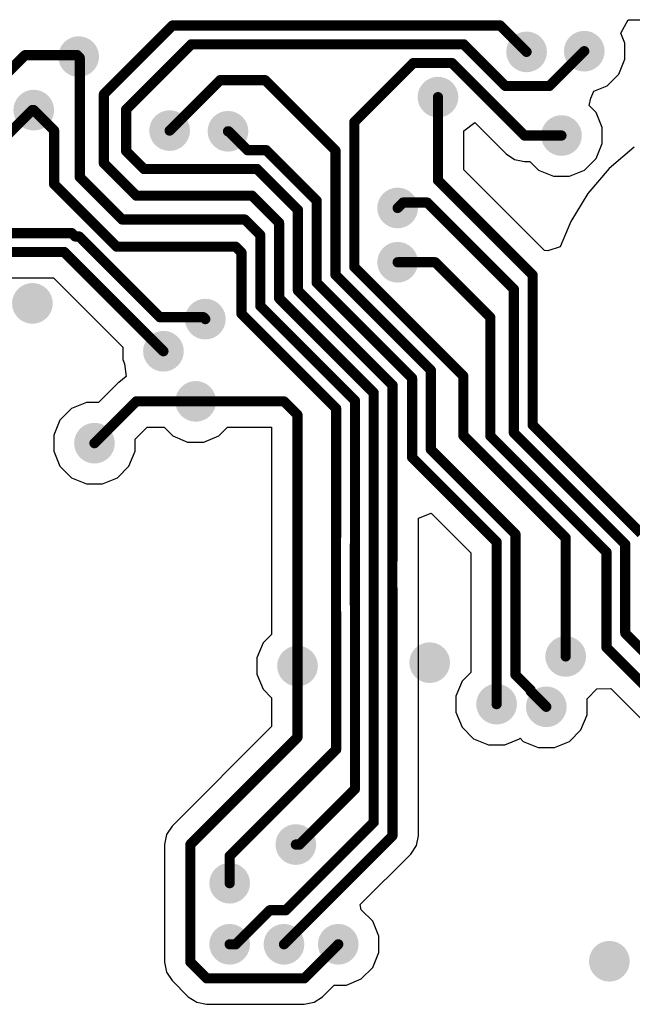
# Model space of a CAD drawing. Header units: inches. Extents: x 0.3 to 40.7, y 0.3 to 25.1.
# Tile 4 of 5: x 25.6 to 34.7, y 10.5 to 25.1. Entities that reach past the tile are written whole.
import ezdxf

# ---------------------------------------------------------------- set-up
doc = ezdxf.new("R2010")
doc.units = ezdxf.units.IN
doc.layers.add('BOTTOM', color=5, linetype='Continuous')
doc.layers.add('Via Holes', color=16, linetype='Continuous')

msp = doc.modelspace()

# ---------------------------------------------------------------- hatches: boundary and pattern name
at = {"layer": 'BOTTOM'}
h = msp.add_hatch(color=5, dxfattribs=at)
edge = h.paths.add_edge_path()
edge.add_arc((26.50003844, 24.5100094), 0.2999994, 0, 360)
h = msp.add_hatch(color=5, dxfattribs=at)
edge = h.paths.add_edge_path()
edge.add_arc((33.10002523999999, 24.58000926), 0.2999994, 0, 360)
h = msp.add_hatch(color=5, dxfattribs=at)
edge = h.paths.add_edge_path()
edge.add_arc((33.95002608, 24.59000924), 0.2999994, 0, 360)
h = msp.add_hatch(color=5, dxfattribs=at)
edge = h.paths.add_edge_path()
edge.add_arc((31.79453128, 23.91288334), 0.2999994, 0, 360)
h = msp.add_hatch(color=5, dxfattribs=at)
edge = h.paths.add_edge_path()
edge.add_arc((25.83810428, 23.72171786), 0.2999994, 0, 360)
h = msp.add_hatch(color=5, dxfattribs=at)
edge = h.paths.add_edge_path()
edge.add_arc((27.8400256, 23.42000904), 0.2999994, 0, 360)
h = msp.add_hatch(color=5, dxfattribs=at)
edge = h.paths.add_edge_path()
edge.add_arc((28.70003658, 23.41000906), 0.2999994, 0, 360)
h = msp.add_hatch(color=5, dxfattribs=at)
edge = h.paths.add_edge_path()
edge.add_arc((33.61475624, 23.34724058), 0.2999994, 0, 360)
h = msp.add_hatch(color=5, dxfattribs=at)
edge = h.paths.add_edge_path()
edge.add_arc((31.20002396, 22.28001132), 0.2999994, 0, 360)
h = msp.add_hatch(color=5, dxfattribs=at)
edge = h.paths.add_edge_path()
edge.add_arc((31.20002396, 21.48001038), 0.2999994, 0, 360)
h = msp.add_hatch(color=5, dxfattribs=at)
edge = h.paths.add_edge_path()
edge.add_arc((25.8184142, 20.87395114), 0.2999994, 0, 360)
h = msp.add_hatch(color=5, dxfattribs=at)
edge = h.paths.add_edge_path()
edge.add_arc((28.36657268, 20.64202882), 0.2999994, 0, 360)
h = msp.add_hatch(color=5, dxfattribs=at)
edge = h.paths.add_edge_path()
edge.add_arc((27.74911392, 20.16864394), 0.2999994, 0, 360)
h = msp.add_hatch(color=5, dxfattribs=at)
edge = h.paths.add_edge_path()
edge.add_arc((28.22502356, 19.43000178), 0.2999994, 0, 360)
h = msp.add_hatch(color=5, dxfattribs=at)
edge = h.paths.add_edge_path()
edge.add_arc((26.73273292, 18.81405178), 0.2999994, 0, 360)
h = msp.add_hatch(color=5, dxfattribs=at)
edge = h.paths.add_edge_path()
edge.add_arc((33.67635632, 15.67162982), 0.2999994, 0, 360)
h = msp.add_hatch(color=5, dxfattribs=at)
edge = h.paths.add_edge_path()
edge.add_arc((29.7250231, 15.53000196), 0.2999994, 0, 360)
h = msp.add_hatch(color=5, dxfattribs=at)
edge = h.paths.add_edge_path()
edge.add_arc((31.67238776, 15.5799917), 0.2999994, 0, 360)
h = msp.add_hatch(color=5, dxfattribs=at)
edge = h.paths.add_edge_path()
edge.add_arc((32.65809064, 14.96852988), 0.2999994, 0, 360)
h = msp.add_hatch(color=5, dxfattribs=at)
edge = h.paths.add_edge_path()
edge.add_arc((33.39085016, 14.92927418), 0.2999994, 0, 360)
h = msp.add_hatch(color=5, dxfattribs=at)
edge = h.paths.add_edge_path()
edge.add_arc((29.69999902, 12.8999996), 0.2999994, 0, 360)
h = msp.add_hatch(color=5, dxfattribs=at)
edge = h.paths.add_edge_path()
edge.add_arc((28.72502256, 12.33000328), 0.2999994, 0, 360)
h = msp.add_hatch(color=5, dxfattribs=at)
edge = h.paths.add_edge_path()
edge.add_arc((28.72502256, 11.43000254), 0.2999994, 0, 360)
h = msp.add_hatch(color=5, dxfattribs=at)
edge = h.paths.add_edge_path()
edge.add_arc((29.5250235, 11.43000254), 0.2999994, 0, 360)
h = msp.add_hatch(color=5, dxfattribs=at)
edge = h.paths.add_edge_path()
edge.add_arc((30.3250219, 11.43000254), 0.2999994, 0, 360)
h = msp.add_hatch(color=5, dxfattribs=at)
edge = h.paths.add_edge_path()
edge.add_arc((34.3199974, 11.18000304), 0.2999994, 0, 360)
at = {"layer": 'Via Holes'}
h = msp.add_hatch(color=7, dxfattribs=at)
edge = h.paths.add_edge_path()
edge.add_arc((33.10002523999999, 24.58000926), 0.1499997, 0, 360)
h = msp.add_hatch(color=7, dxfattribs=at)
edge = h.paths.add_edge_path()
edge.add_arc((33.95002608, 24.59000924), 0.1499997, 0, 360)
h = msp.add_hatch(color=7, dxfattribs=at)
edge = h.paths.add_edge_path()
edge.add_arc((26.50003844, 24.5100094), 0.1499997, 0, 360)
h = msp.add_hatch(color=7, dxfattribs=at)
edge = h.paths.add_edge_path()
edge.add_arc((31.79453128, 23.91288334), 0.1499997, 0, 360)
h = msp.add_hatch(color=7, dxfattribs=at)
edge = h.paths.add_edge_path()
edge.add_arc((25.83810428, 23.72171786), 0.1499997, 0, 360)
h = msp.add_hatch(color=7, dxfattribs=at)
edge = h.paths.add_edge_path()
edge.add_arc((27.8400256, 23.42000904), 0.1499997, 0, 360)
h = msp.add_hatch(color=7, dxfattribs=at)
edge = h.paths.add_edge_path()
edge.add_arc((28.70003658, 23.41000906), 0.1499997, 0, 360)
h = msp.add_hatch(color=7, dxfattribs=at)
edge = h.paths.add_edge_path()
edge.add_arc((33.61475624, 23.34724058), 0.1499997, 0, 360)
h = msp.add_hatch(color=7, dxfattribs=at)
edge = h.paths.add_edge_path()
edge.add_arc((31.20002396, 22.28001132), 0.1499997, 0, 360)
h = msp.add_hatch(color=7, dxfattribs=at)
edge = h.paths.add_edge_path()
edge.add_arc((31.20002396, 21.48001038), 0.1499997, 0, 360)
h = msp.add_hatch(color=7, dxfattribs=at)
edge = h.paths.add_edge_path()
edge.add_arc((25.8184142, 20.87395114), 0.1499997, 0, 360)
h = msp.add_hatch(color=7, dxfattribs=at)
edge = h.paths.add_edge_path()
edge.add_arc((28.36657268, 20.64202882), 0.1499997, 0, 360)
h = msp.add_hatch(color=7, dxfattribs=at)
edge = h.paths.add_edge_path()
edge.add_arc((27.74911392, 20.16864394), 0.1499997, 0, 360)
h = msp.add_hatch(color=7, dxfattribs=at)
edge = h.paths.add_edge_path()
edge.add_arc((28.22502356, 19.43000178), 0.1499997, 0, 360)
h = msp.add_hatch(color=7, dxfattribs=at)
edge = h.paths.add_edge_path()
edge.add_arc((26.73273292, 18.81405178), 0.1499997, 0, 360)
h = msp.add_hatch(color=7, dxfattribs=at)
edge = h.paths.add_edge_path()
edge.add_arc((33.67635632, 15.67162982), 0.1499997, 0, 360)
h = msp.add_hatch(color=7, dxfattribs=at)
edge = h.paths.add_edge_path()
edge.add_arc((29.7250231, 15.53000196), 0.1499997, 0, 360)
h = msp.add_hatch(color=7, dxfattribs=at)
edge = h.paths.add_edge_path()
edge.add_arc((31.67238776, 15.5799917), 0.1499997, 0, 360)
h = msp.add_hatch(color=7, dxfattribs=at)
edge = h.paths.add_edge_path()
edge.add_arc((32.65809064, 14.96852988), 0.1499997, 0, 360)
h = msp.add_hatch(color=7, dxfattribs=at)
edge = h.paths.add_edge_path()
edge.add_arc((33.39085016, 14.92927418), 0.1499997, 0, 360)
h = msp.add_hatch(color=7, dxfattribs=at)
edge = h.paths.add_edge_path()
edge.add_arc((29.69999902, 12.8999996), 0.1499997, 0, 360)
h = msp.add_hatch(color=7, dxfattribs=at)
edge = h.paths.add_edge_path()
edge.add_arc((28.72502256, 12.33000328), 0.1499997, 0, 360)
h = msp.add_hatch(color=7, dxfattribs=at)
edge = h.paths.add_edge_path()
edge.add_arc((28.72502256, 11.43000254), 0.1499997, 0, 360)
h = msp.add_hatch(color=7, dxfattribs=at)
edge = h.paths.add_edge_path()
edge.add_arc((29.5250235, 11.43000254), 0.1499997, 0, 360)
h = msp.add_hatch(color=7, dxfattribs=at)
edge = h.paths.add_edge_path()
edge.add_arc((30.3250219, 11.43000254), 0.1499997, 0, 360)
h = msp.add_hatch(color=7, dxfattribs=at)
edge = h.paths.add_edge_path()
edge.add_arc((34.3199974, 11.18000304), 0.1499997, 0, 360)

# ---------------------------------------------------------------- linework, layer by layer
at = {"layer": 'BOTTOM'}
for p, q in [((34.49004786, 24.85415654), (34.59571947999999, 25.05415868)), ((34.59571947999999, 25.05415868), (36.49999811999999, 25.05415868)), ((34.55002488, 24.70935622), (34.49004786, 24.85415654)), ((34.55002488, 24.47066226), (34.55002488, 24.70935622)), ((34.4586814, 24.25013692), (34.55002488, 24.47066226)), ((34.2898984, 24.08135392), (34.4586814, 24.25013692)), ((34.04733348, 23.8997871), (34.09153202, 23.99919)), ((34.09153202, 23.99919), (34.2898984, 24.08135392)), ((34.02051362, 23.79001084), (34.04733348, 23.8997871)), ((34.12341155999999, 23.6871129), (34.02051362, 23.79001084)), ((34.21475504, 23.46658756), (34.12341155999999, 23.6871129)), ((32.17687494, 23.41691532), (32.3393562, 23.5372783)), ((32.3393562, 23.5372783), (32.79975152, 23.07688298)), ((32.17687494, 22.84387354), (32.17687494, 23.41691532)), ((34.21475504, 23.2278936), (34.21475504, 23.46658756)), ((34.12341155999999, 23.00736826), (34.21475504, 23.2278936)), ((32.79975152, 23.07688298), (32.92379242, 22.99400024)), ((34.68700708, 23.17542736), (34.31896107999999, 22.86108458)), ((32.92379242, 22.99400024), (33.07010912, 22.96489692)), ((33.07010912, 22.96489692), (33.14857226, 22.96489692)), ((33.14857226, 22.96489692), (33.27488391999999, 22.83858526)), ((33.95462856, 22.83858526), (34.12341155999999, 23.00736826)), ((33.36599372, 21.65475476), (32.17687494, 22.84387354)), ((33.27488391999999, 22.83858526), (33.49540926, 22.74724178)), ((33.73410321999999, 22.74724178), (33.95462856, 22.83858526)), ((34.31896107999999, 22.86108458), (34.0046183, 22.49303858)), ((33.49540926, 22.74724178), (33.73410321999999, 22.74724178)), ((34.0046183, 22.49303858), (33.75172066, 22.080347)), ((33.75172066, 22.080347), (33.59693306, 21.70665966)), ((33.41498523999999, 21.64948172), (33.36599372, 21.65475476)), ((33.59693306, 21.70665966), (33.41498523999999, 21.64948172)), ((25.52162028, 21.24966794), (26.12737472, 21.24966794)), ((26.12737472, 21.24966794), (27.14911512, 20.22792754)), ((27.14911512, 20.22792754), (27.14911512, 20.04929696)), ((27.14911512, 20.04929696), (27.1769459, 19.9821038)), ((27.1769459, 19.9821038), (27.20062632, 19.79683112)), ((27.20062632, 19.79683112), (27.09032682, 19.70837816)), ((27.07832532, 19.70035938), (26.79201652, 19.41405058)), ((27.09032682, 19.70837816), (27.07832532, 19.70035938)), ((26.3928606, 19.3227071), (26.2240776, 19.1539241)), ((26.61338594, 19.41405058), (26.3928606, 19.3227071)), ((26.79201652, 19.41405058), (26.61338594, 19.41405058)), ((26.2240776, 19.1539241), (26.13273412, 18.93339876)), ((27.33273172, 18.87333538), (27.50705446, 19.04765812)), ((27.50705446, 19.04765812), (27.75883958, 19.04765812)), ((27.75883958, 19.04765812), (27.88515124, 18.92134646)), ((28.56489588, 18.92134646), (28.69120754, 19.04765812)), ((28.69120754, 19.04765812), (29.34267944, 19.04765812)), ((29.34267944, 19.04765812), (29.34267944, 15.99618594)), ((26.13273412, 18.93339876), (26.13273412, 18.6947048)), ((27.33273172, 18.6947048), (27.33273172, 18.87333538)), ((27.88515124, 18.92134646), (28.10567658, 18.83000298)), ((28.34437054, 18.83000298), (28.56489588, 18.92134646)), ((28.10567658, 18.83000298), (28.34437054, 18.83000298)), ((26.13273412, 18.6947048), (26.2240776, 18.47417946)), ((27.24138824, 18.47417946), (27.33273172, 18.6947048)), ((26.2240776, 18.47417946), (26.3928606, 18.30539646)), ((27.07260524, 18.30539646), (27.24138824, 18.47417946)), ((26.3928606, 18.30539646), (26.61338594, 18.21405298)), ((26.8520799, 18.21405298), (27.07260524, 18.30539646)), ((26.61338594, 18.21405298), (26.8520799, 18.21405298)), ((31.5073665, 17.70781066), (31.69214388, 17.78434594)), ((31.5073665, 17.08986676), (31.5073665, 17.70781066)), ((31.69214388, 17.78434594), (32.2772659, 17.19922392)), ((32.2772659, 17.19922392), (32.2772659, 15.43623278)), ((31.5053345, 17.07965088), (31.5073665, 17.08986676)), ((31.5053345, 16.68014952), (31.5053345, 17.07965088)), ((31.5073665, 16.66993364), (31.5053345, 16.68014952)), ((31.5073665, 13.03000188), (31.5073665, 16.66993364)), ((29.34267944, 15.99618594), (29.21636778, 15.86987428)), ((29.21636778, 15.86987428), (29.1250243, 15.64934894)), ((29.1250243, 15.64934894), (29.1250243, 15.41065498)), ((29.1250243, 15.41065498), (29.21636778, 15.19012964)), ((32.2772659, 15.43623278), (32.14943532, 15.3084022)), ((32.14943532, 15.3084022), (32.05809184, 15.08787686)), ((29.21636778, 15.19012964), (29.34267944, 15.06381798)), ((33.99084896, 15.04861862), (34.13701326, 15.19668538)), ((34.13701326, 15.19668538), (34.34090921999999, 15.19841258)), ((34.34090921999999, 15.19841258), (34.83756304, 14.70175876)), ((29.34267944, 15.06381798), (29.34267944, 14.6383756)), ((32.05809184, 15.08787686), (32.05809184, 14.8491829)), ((33.99084896, 14.8099272), (33.99084896, 15.04861862)), ((32.05809184, 14.8491829), (32.14943532, 14.62865756)), ((33.89950547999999, 14.58940186), (33.99084896, 14.8099272)), ((29.34267944, 14.6383756), (27.87582944, 13.1715256)), ((32.14943532, 14.62865756), (32.31821832, 14.45987456)), ((33.73072248, 14.42061886), (33.89950547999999, 14.58940186)), ((32.31821832, 14.45987456), (32.53874365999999, 14.36853108)), ((32.53874365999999, 14.36853108), (32.77743762, 14.36853108)), ((32.77743762, 14.36853108), (32.99796296, 14.45987456)), ((32.99796296, 14.45987456), (33.00484128, 14.46675542)), ((33.00484128, 14.46675542), (33.05097784, 14.42061886)), ((33.05097784, 14.42061886), (33.27150318, 14.32927538)), ((33.51019714, 14.32927538), (33.73072248, 14.42061886)), ((33.27150318, 14.32927538), (33.51019714, 14.32927538)), ((27.87582944, 13.1715256), (27.7929467, 13.0474847)), ((27.7929467, 13.0474847), (27.76384338, 12.901168)), ((31.47826318, 12.88368518), (31.5073665, 13.03000188)), ((27.76384338, 12.901168), (27.76384338, 11.1677831)), ((31.39538044, 12.75964428), (31.47826318, 12.88368518)), ((30.64988028, 12.01414412), (31.39538044, 12.75964428)), ((30.66489676, 11.93865532), (30.64988028, 12.01414412)), ((30.83367722, 11.76987486), (30.66489676, 11.93865532)), ((30.9250207, 11.54934952), (30.83367722, 11.76987486)), ((30.9250207, 11.31065556), (30.9250207, 11.54934952)), ((30.83367722, 11.09013022), (30.9250207, 11.31065556)), ((27.76384338, 11.1677831), (27.7929467, 11.0214664)), ((30.66489422, 10.92134722), (30.83367722, 11.09013022)), ((27.7929467, 11.0214664), (27.87582944, 10.8974255)), ((27.87582944, 10.8974255), (28.11561052, 10.65764442)), ((30.44436888, 10.83000374), (30.66489422, 10.92134722)), ((30.09337898, 10.65764442), (30.2657383, 10.83000374)), ((30.2657383, 10.83000374), (30.44436888, 10.83000374)), ((28.11561052, 10.65764442), (28.23965142, 10.57476168)), ((29.96933808, 10.57476168), (30.09337898, 10.65764442)), ((28.23965142, 10.57476168), (28.38596812, 10.54565836)), ((28.38596812, 10.54565836), (29.82302138, 10.54565836)), ((29.82302138, 10.54565836), (29.96933808, 10.57476168))]:
    msp.add_line(p, q, dxfattribs=at)
at = {"layer": 'BOTTOM', "const_width": 0.1499997}
for points in [[(26.87123404, 23.95560614), (27.88451116, 24.96888326)], [(27.88451116, 24.96888326), (32.71115124, 24.96888326)], [(32.71115124, 24.96888326), (33.10002523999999, 24.58000926)], [(27.19916328, 23.7304707), (28.16057614, 24.69188356)], [(28.16057614, 24.69188356), (32.17413428, 24.69188356)], [(32.17413428, 24.69188356), (32.7880091, 24.07800874)], [(33.43802557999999, 24.07800874), (33.95002608, 24.59000924)], [(25.28762786, 24.1100102), (25.70962092, 24.53200326)], [(25.70962092, 24.53200326), (26.47804458, 24.53200326)], [(26.47804458, 24.53200326), (26.50003844, 24.5100094)], [(26.50003844, 24.5100094), (26.51585248, 24.49419536)], [(26.51585248, 22.73483134), (26.51585248, 24.49419536)], [(30.56111744, 23.54545202), (31.43054928, 24.41488386)], [(31.43054928, 24.41488386), (32.00246584, 24.41488386)], [(32.00246584, 24.41488386), (33.07010912, 23.34724058)], [(27.8400256, 23.42000904), (28.58259714, 24.16258058)], [(28.58259714, 24.16258058), (29.24753358, 24.16258058)], [(29.24753358, 24.16258058), (30.28411774, 23.12599642)], [(32.7880091, 24.07800874), (33.43802557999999, 24.07800874)], [(26.87123404, 22.93881112), (26.87123404, 23.95560614)], [(31.79453128, 22.685502), (31.79453128, 23.91288334)], [(24.86881996, 22.77644162), (25.8140962, 23.72171786)], [(25.8140962, 23.72171786), (25.83810428, 23.72171786)], [(25.83810428, 23.72171786), (26.13819004, 23.4216321)], [(27.19916328, 23.11803606), (27.19916328, 23.7304707)], [(30.56111744, 21.40898182), (30.56111744, 23.54545202)], [(26.13819004, 22.62942134), (26.13819004, 23.4216321)], [(28.70003658, 23.41000906), (28.70754736, 23.41000906)], [(28.70754736, 23.41000906), (28.9866324, 23.13092402)], [(33.07010912, 23.34724058), (33.61475624, 23.34724058)], [(27.19916328, 23.11803606), (27.46327502, 22.85392432)], [(28.9866324, 23.13092402), (29.26461, 23.13092402)], [(29.26461, 23.13092402), (30.00711804, 22.38841598)], [(30.28411774, 21.29424494), (30.28411774, 23.12599642)], [(26.87123404, 22.93881112), (27.3498691, 22.46017606)], [(27.46327502, 22.85392432), (29.12959122, 22.85392432)], [(29.12959122, 22.85392432), (29.73011834, 22.2533972)], [(26.51585248, 22.73483134), (27.1406747, 22.11000912)], [(26.13819004, 22.62942134), (27.05760146, 21.71000992)], [(31.79453128, 22.685502), (33.18994378, 21.2900895)], [(27.3498691, 22.46017606), (29.05635032, 22.46017606)], [(29.05635032, 22.46017606), (29.45311864, 22.06340774)], [(30.00711804, 21.17950806), (30.00711804, 22.38841598)], [(31.20002396, 22.28001132), (31.27949547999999, 22.35948284)], [(31.27949547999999, 22.35948284), (31.63715288, 22.35948284)], [(31.63715288, 22.35948284), (32.91294408, 21.08369164)], [(29.73011834, 21.06477118), (29.73011834, 22.2533972)], [(27.1406747, 22.11000912), (28.946602, 22.11000912)], [(28.946602, 22.11000912), (29.17611894, 21.88049218)], [(29.45311864, 20.9500343), (29.45311864, 22.06340774)], [(25.21396532, 21.9090113), (26.40048314, 21.9090113)], [(26.40048314, 21.9090113), (26.44948482, 21.86000962)], [(26.44948482, 21.86000962), (26.5050397, 21.86000962)], [(26.5050397, 21.86000962), (27.69440486, 20.67064446)], [(29.17611894, 20.83529742), (29.17611894, 21.88049218)], [(27.05760146, 21.71000992), (28.81125047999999, 21.71000992)], [(28.81125047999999, 21.71000992), (28.89911924, 21.62214116)], [(25.36324874, 21.6320116), (26.28574626, 21.6320116)], [(26.28574626, 21.6320116), (27.74911392, 20.16864394)], [(28.89911924, 20.72056054), (28.89911924, 21.62214116)], [(30.56111744, 21.40898182), (32.16810432, 19.80199494)], [(31.20002396, 21.48001038), (31.75282956, 21.48001038)], [(31.75282956, 21.48001038), (32.5658226, 20.66701734)], [(30.28411774, 21.29424494), (31.68999758, 19.8883651)], [(33.18994378, 19.08049016), (33.18994378, 21.2900895)], [(30.00711804, 21.17950806), (31.41299788, 19.77362822)], [(29.73011834, 21.06477118), (31.12502284, 19.66986668)], [(32.91294408, 18.96575328), (32.91294408, 21.08369164)], [(29.17611894, 20.83529742), (30.57102344, 19.44039292)], [(29.45311864, 20.9500343), (30.84802314, 19.5551298)], [(28.89911924, 20.72056054), (30.29402374, 19.32565604)], [(27.69440486, 20.67064446), (28.33795704, 20.67064446)], [(28.33795704, 20.67064446), (28.36657268, 20.64202882)], [(32.5658226, 18.92113818), (32.5658226, 20.66701734)], [(31.68999758, 18.71894402), (31.68999758, 19.8883651)], [(32.16810432, 18.92711988), (32.16810432, 19.80199494)], [(31.12502284, 17.08986676), (31.12502284, 19.66986668)], [(31.41299788, 18.60420714), (31.41299788, 19.77362822)], [(30.84802314, 17.20460364), (30.84802314, 19.5551298)], [(26.73273292, 18.81405178), (27.34868292, 19.43000178)], [(27.34868292, 19.43000178), (29.5250235, 19.43000178)], [(29.5250235, 19.43000178), (29.7250231, 19.23000218)], [(30.57102344, 17.31934052), (30.57102344, 19.44039292)], [(29.7250231, 15.53000196), (29.7250231, 19.23000218)], [(30.29402374, 17.4340774), (30.29402374, 19.32565604)], [(33.18994378, 19.08049016), (34.79042318, 17.48001076)], [(32.91294408, 18.96575328), (34.55415238, 17.32454498)], [(32.16810432, 18.92711988), (33.67635632, 17.41886788)], [(32.5658226, 18.92113818), (34.27715268, 17.2098081)], [(31.68999758, 18.71894402), (32.93660926, 17.47233234)], [(31.41299788, 18.60420714), (32.65960956, 17.35759546)], [(30.29199174, 17.4320454), (30.29402374, 17.4340774)], [(30.29199174, 16.327755), (30.29199174, 17.4320454)], [(32.65960956, 14.9700488), (32.65960956, 17.35759546)], [(32.93660926, 15.39994634), (32.93660926, 17.47233234)], [(33.67635632, 15.67162982), (33.67635632, 17.41886788)], [(30.56899143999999, 17.31730852), (30.57102344, 17.31934052)], [(30.56899143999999, 16.44249188), (30.56899143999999, 17.31730852)], [(30.84599114, 17.20257164), (30.84802314, 17.20460364)], [(30.84599114, 16.55722876), (30.84599114, 17.20257164)], [(34.27715268, 15.80288432), (34.27715268, 17.2098081)], [(34.55415238, 16.01507338), (34.55415238, 17.32454498)], [(31.12299084, 17.08783476), (31.12502284, 17.08986676)], [(31.12299084, 16.67196564), (31.12299084, 17.08783476)], [(31.12299084, 16.67196564), (31.12502284, 16.66993364)], [(31.12502284, 13.03000188), (31.12502284, 16.66993364)], [(30.84599114, 16.55722876), (30.84802314, 16.55519676)], [(30.84802314, 13.22633626), (30.84802314, 16.55519676)], [(30.29199174, 16.327755), (30.29402374, 16.325723)], [(30.29402374, 14.29900366), (30.29402374, 16.325723)], [(30.56899143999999, 16.44249188), (30.57102344, 16.44045988)], [(30.57102344, 13.71694996), (30.57102344, 16.44045988)], [(34.55415238, 16.01507338), (35.11378295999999, 15.4554428)], [(34.27715268, 15.80288432), (35.20002612, 14.88001088)], [(29.7250231, 14.48000406), (29.7250231, 15.53000196)], [(32.93660926, 15.39994634), (33.16009116, 15.17646444)], [(33.16009116, 15.16004334), (33.16009116, 15.17646444)], [(33.16009116, 15.16004334), (33.39085016, 14.92928434)], [(32.65809064, 14.96852988), (32.65960956, 14.9700488)], [(33.39085016, 14.92927418), (33.39085016, 14.92928434)], [(28.14618704, 12.901168), (29.7250231, 14.48000406)], [(28.72502256, 12.73000248), (30.29402374, 14.29900366)], [(29.75407308, 12.8999996), (30.57102344, 13.71694996)], [(29.55368994, 11.93200306), (30.84802314, 13.22633626)], [(29.5250235, 11.43000254), (31.12502284, 13.03000188)], [(28.14618704, 11.1677831), (28.14618704, 12.901168)], [(29.69999902, 12.8999996), (29.75407308, 12.8999996)], [(28.72502256, 12.33000328), (28.72502256, 12.73000248)], [(28.81508842, 11.43000254), (29.31708894, 11.93200306)], [(29.31708894, 11.93200306), (29.55368994, 11.93200306)], [(28.72502256, 11.43000254), (28.81508842, 11.43000254)], [(29.82302138, 10.92800202), (30.3250219, 11.43000254)], [(28.14618704, 11.1677831), (28.38596812, 10.92800202)], [(28.38596812, 10.92800202), (29.82302138, 10.92800202)]]:
    msp.add_lwpolyline(points, dxfattribs=at)
at = {"layer": 'BOTTOM', "const_width": 0.07499858}
for points in [[(27.8470106, 24.96888326, 1), (27.92201172, 24.96888326, 1)], [(27.8470106, 24.96888326, 1), (27.92201172, 24.96888326, 1)], [(32.67365067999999, 24.96888326, 1), (32.7486518, 24.96888326, 1)], [(32.67365067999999, 24.96888326, 1), (32.7486518, 24.96888326, 1)], [(28.12307558, 24.69188356, 1), (28.1980767, 24.69188356, 1)], [(28.12307558, 24.69188356, 1), (28.1980767, 24.69188356, 1)], [(32.13663372, 24.69188356, 1), (32.21163484, 24.69188356, 1)], [(32.13663372, 24.69188356, 1), (32.21163484, 24.69188356, 1)], [(33.91252552, 24.59000924, 1), (33.98752664, 24.59000924, 1)], [(25.67212036, 24.53200326, 1), (25.74712148, 24.53200326, 1)], [(25.67212036, 24.53200326, 1), (25.74712148, 24.53200326, 1)], [(26.44054402, 24.53200326, 1), (26.51554514, 24.53200326, 1)], [(26.44054402, 24.53200326, 1), (26.51554514, 24.53200326, 1)], [(26.46253788, 24.5100094, 1), (26.537539, 24.5100094, 1)], [(26.46253788, 24.5100094, 1), (26.537539, 24.5100094, 1)], [(26.47835192, 24.49419536, 1), (26.55335304, 24.49419536, 1)], [(26.47835192, 24.49419536, 1), (26.55335304, 24.49419536, 1)], [(33.06252468, 24.58000926, 1), (33.1375258, 24.58000926, 1)], [(31.39304872, 24.41488386, 1), (31.46804984, 24.41488386, 1)], [(31.39304872, 24.41488386, 1), (31.46804984, 24.41488386, 1)], [(31.96496528, 24.41488386, 1), (32.0399664, 24.41488386, 1)], [(31.96496528, 24.41488386, 1), (32.0399664, 24.41488386, 1)], [(28.54509658, 24.16258058, 1), (28.6200977, 24.16258058, 1)], [(28.54509658, 24.16258058, 1), (28.6200977, 24.16258058, 1)], [(29.21003302, 24.16258058, 1), (29.28503414, 24.16258058, 1)], [(29.21003302, 24.16258058, 1), (29.28503414, 24.16258058, 1)], [(32.75050854, 24.07800874, 1), (32.82550965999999, 24.07800874, 1)], [(32.75050854, 24.07800874, 1), (32.82550965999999, 24.07800874, 1)], [(33.40052502, 24.07800874, 1), (33.47552614, 24.07800874, 1)], [(33.40052502, 24.07800874, 1), (33.47552614, 24.07800874, 1)], [(26.83373348, 23.95560614, 1), (26.9087346, 23.95560614, 1)], [(26.83373348, 23.95560614, 1), (26.9087346, 23.95560614, 1)], [(31.75703072, 23.91288334, 1), (31.83203184, 23.91288334, 1)], [(25.77659564, 23.72171786, 1), (25.85159676, 23.72171786, 1)], [(25.77659564, 23.72171786, 1), (25.85159676, 23.72171786, 1)], [(25.80060372, 23.72171786, 1), (25.87560484, 23.72171786, 1)], [(25.80060372, 23.72171786, 1), (25.87560484, 23.72171786, 1)], [(27.16166272, 23.7304707, 1), (27.23666384, 23.7304707, 1)], [(27.16166272, 23.7304707, 1), (27.23666384, 23.7304707, 1)], [(30.52361688, 23.54545202, 1), (30.59861799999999, 23.54545202, 1)], [(30.52361688, 23.54545202, 1), (30.59861799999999, 23.54545202, 1)], [(26.10068948, 23.4216321, 1), (26.1756906, 23.4216321, 1)], [(26.10068948, 23.4216321, 1), (26.1756906, 23.4216321, 1)], [(27.80252504, 23.42000904, 1), (27.87752616, 23.42000904, 1)], [(28.66253602, 23.41000906, 1), (28.73753714, 23.41000906, 1)], [(28.67004679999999, 23.41000906, 1), (28.74504792, 23.41000906, 1)], [(28.67004679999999, 23.41000906, 1), (28.74504792, 23.41000906, 1)], [(33.03260856, 23.34724058, 1), (33.10760968, 23.34724058, 1)], [(33.03260856, 23.34724058, 1), (33.10760968, 23.34724058, 1)], [(33.57725568, 23.34724058, 1), (33.6522568, 23.34724058, 1)], [(27.16166272, 23.11803606, 1), (27.23666384, 23.11803606, 1)], [(27.16166272, 23.11803606, 1), (27.23666384, 23.11803606, 1)], [(28.94913184, 23.13092402, 1), (29.02413296, 23.13092402, 1)], [(28.94913184, 23.13092402, 1), (29.02413296, 23.13092402, 1)], [(29.22710944, 23.13092402, 1), (29.30211056, 23.13092402, 1)], [(29.22710944, 23.13092402, 1), (29.30211056, 23.13092402, 1)], [(30.24661718, 23.12599642, 1), (30.3216183, 23.12599642, 1)], [(30.24661718, 23.12599642, 1), (30.3216183, 23.12599642, 1)], [(26.83373348, 22.93881112, 1), (26.9087346, 22.93881112, 1)], [(26.83373348, 22.93881112, 1), (26.9087346, 22.93881112, 1)], [(27.42577446, 22.85392432, 1), (27.50077558, 22.85392432, 1)], [(27.42577446, 22.85392432, 1), (27.50077558, 22.85392432, 1)], [(29.09209066, 22.85392432, 1), (29.16709178, 22.85392432, 1)], [(29.09209066, 22.85392432, 1), (29.16709178, 22.85392432, 1)], [(26.47835192, 22.73483134, 1), (26.55335304, 22.73483134, 1)], [(26.47835192, 22.73483134, 1), (26.55335304, 22.73483134, 1)], [(26.10068948, 22.62942134, 1), (26.1756906, 22.62942134, 1)], [(26.10068948, 22.62942134, 1), (26.1756906, 22.62942134, 1)], [(31.75703072, 22.685502, 1), (31.83203184, 22.685502, 1)], [(31.75703072, 22.685502, 1), (31.83203184, 22.685502, 1)], [(27.31236854, 22.46017606, 1), (27.38736966, 22.46017606, 1)], [(27.31236854, 22.46017606, 1), (27.38736966, 22.46017606, 1)], [(29.01884976, 22.46017606, 1), (29.09385088, 22.46017606, 1)], [(29.01884976, 22.46017606, 1), (29.09385088, 22.46017606, 1)], [(29.96961748, 22.38841598, 1), (30.0446186, 22.38841598, 1)], [(29.96961748, 22.38841598, 1), (30.0446186, 22.38841598, 1)], [(31.1625234, 22.28001132, 1), (31.23752452, 22.28001132, 1)], [(31.24199492, 22.35948284, 1), (31.31699604, 22.35948284, 1)], [(31.24199492, 22.35948284, 1), (31.31699604, 22.35948284, 1)], [(31.59965232, 22.35948284, 1), (31.67465344, 22.35948284, 1)], [(31.59965232, 22.35948284, 1), (31.67465344, 22.35948284, 1)], [(29.69261778, 22.2533972, 1), (29.7676189, 22.2533972, 1)], [(29.69261778, 22.2533972, 1), (29.7676189, 22.2533972, 1)], [(27.10317414, 22.11000912, 1), (27.17817526, 22.11000912, 1)], [(27.10317414, 22.11000912, 1), (27.17817526, 22.11000912, 1)], [(28.90910144, 22.11000912, 1), (28.98410256, 22.11000912, 1)], [(28.90910144, 22.11000912, 1), (28.98410256, 22.11000912, 1)], [(29.41561808, 22.06340774, 1), (29.4906192, 22.06340774, 1)], [(29.41561808, 22.06340774, 1), (29.4906192, 22.06340774, 1)], [(26.36298258, 21.9090113, 1), (26.4379837, 21.9090113, 1)], [(26.36298258, 21.9090113, 1), (26.4379837, 21.9090113, 1)], [(26.41198426, 21.86000962, 1), (26.48698538, 21.86000962, 1)], [(26.41198426, 21.86000962, 1), (26.48698538, 21.86000962, 1)], [(26.46753914, 21.86000962, 1), (26.54254026, 21.86000962, 1)], [(26.46753914, 21.86000962, 1), (26.54254026, 21.86000962, 1)], [(29.13861838, 21.88049218, 1), (29.2136195, 21.88049218, 1)], [(29.13861838, 21.88049218, 1), (29.2136195, 21.88049218, 1)], [(27.0201009, 21.71000992, 1), (27.09510202, 21.71000992, 1)], [(27.0201009, 21.71000992, 1), (27.09510202, 21.71000992, 1)], [(28.77374992, 21.71000992, 1), (28.84875104, 21.71000992, 1)], [(28.77374992, 21.71000992, 1), (28.84875104, 21.71000992, 1)], [(26.24824569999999, 21.6320116, 1), (26.32324682, 21.6320116, 1)], [(26.24824569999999, 21.6320116, 1), (26.32324682, 21.6320116, 1)], [(28.86161868, 21.62214116, 1), (28.9366198, 21.62214116, 1)], [(28.86161868, 21.62214116, 1), (28.9366198, 21.62214116, 1)], [(30.52361688, 21.40898182, 1), (30.59861799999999, 21.40898182, 1)], [(30.52361688, 21.40898182, 1), (30.59861799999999, 21.40898182, 1)], [(31.1625234, 21.48001038, 1), (31.23752452, 21.48001038, 1)], [(31.715329, 21.48001038, 1), (31.79033012, 21.48001038, 1)], [(31.715329, 21.48001038, 1), (31.79033012, 21.48001038, 1)], [(30.24661718, 21.29424494, 1), (30.3216183, 21.29424494, 1)], [(30.24661718, 21.29424494, 1), (30.3216183, 21.29424494, 1)], [(33.15244322, 21.2900895, 1), (33.22744434, 21.2900895, 1)], [(33.15244322, 21.2900895, 1), (33.22744434, 21.2900895, 1)], [(29.96961748, 21.17950806, 1), (30.0446186, 21.17950806, 1)], [(29.96961748, 21.17950806, 1), (30.0446186, 21.17950806, 1)], [(29.69261778, 21.06477118, 1), (29.7676189, 21.06477118, 1)], [(29.69261778, 21.06477118, 1), (29.7676189, 21.06477118, 1)], [(32.87544352, 21.08369164, 1), (32.95044463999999, 21.08369164, 1)], [(32.87544352, 21.08369164, 1), (32.95044463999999, 21.08369164, 1)], [(29.13861838, 20.83529742, 1), (29.2136195, 20.83529742, 1)], [(29.13861838, 20.83529742, 1), (29.2136195, 20.83529742, 1)], [(29.41561808, 20.9500343, 1), (29.4906192, 20.9500343, 1)], [(29.41561808, 20.9500343, 1), (29.4906192, 20.9500343, 1)], [(28.86161868, 20.72056054, 1), (28.9366198, 20.72056054, 1)], [(28.86161868, 20.72056054, 1), (28.9366198, 20.72056054, 1)], [(27.6569043, 20.67064446, 1), (27.73190542, 20.67064446, 1)], [(27.6569043, 20.67064446, 1), (27.73190542, 20.67064446, 1)], [(28.30045648, 20.67064446, 1), (28.3754576, 20.67064446, 1)], [(28.30045648, 20.67064446, 1), (28.3754576, 20.67064446, 1)], [(28.32907212, 20.64202882, 1), (28.40407324, 20.64202882, 1)], [(32.52832204, 20.66701734, 1), (32.60332316, 20.66701734, 1)], [(32.52832204, 20.66701734, 1), (32.60332316, 20.66701734, 1)], [(27.71161336, 20.16864394, 1), (27.78661448, 20.16864394, 1)], [(31.65249702, 19.8883651, 1), (31.72749813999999, 19.8883651, 1)], [(31.65249702, 19.8883651, 1), (31.72749813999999, 19.8883651, 1)], [(32.13060375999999, 19.80199494, 1), (32.20560488, 19.80199494, 1)], [(32.13060375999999, 19.80199494, 1), (32.20560488, 19.80199494, 1)], [(31.08752228, 19.66986668, 1), (31.1625234, 19.66986668, 1)], [(31.08752228, 19.66986668, 1), (31.1625234, 19.66986668, 1)], [(31.37549732, 19.77362822, 1), (31.45049844, 19.77362822, 1)], [(31.37549732, 19.77362822, 1), (31.45049844, 19.77362822, 1)], [(30.81052258, 19.5551298, 1), (30.8855237, 19.5551298, 1)], [(30.81052258, 19.5551298, 1), (30.8855237, 19.5551298, 1)], [(27.31118236, 19.43000178, 1), (27.38618348, 19.43000178, 1)], [(27.31118236, 19.43000178, 1), (27.38618348, 19.43000178, 1)], [(29.48752294, 19.43000178, 1), (29.56252406, 19.43000178, 1)], [(29.48752294, 19.43000178, 1), (29.56252406, 19.43000178, 1)], [(30.53352288, 19.44039292, 1), (30.608524, 19.44039292, 1)], [(30.53352288, 19.44039292, 1), (30.608524, 19.44039292, 1)], [(29.68752254, 19.23000218, 1), (29.76252366, 19.23000218, 1)], [(29.68752254, 19.23000218, 1), (29.76252366, 19.23000218, 1)], [(30.25652317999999, 19.32565604, 1), (30.3315243, 19.32565604, 1)], [(30.25652317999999, 19.32565604, 1), (30.3315243, 19.32565604, 1)], [(33.15244322, 19.08049016, 1), (33.22744434, 19.08049016, 1)], [(33.15244322, 19.08049016, 1), (33.22744434, 19.08049016, 1)], [(32.87544352, 18.96575328, 1), (32.95044463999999, 18.96575328, 1)], [(32.87544352, 18.96575328, 1), (32.95044463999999, 18.96575328, 1)], [(26.69523236, 18.81405178, 1), (26.77023348, 18.81405178, 1)], [(32.13060375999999, 18.92711988, 1), (32.20560488, 18.92711988, 1)], [(32.13060375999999, 18.92711988, 1), (32.20560488, 18.92711988, 1)], [(32.52832204, 18.92113818, 1), (32.60332316, 18.92113818, 1)], [(32.52832204, 18.92113818, 1), (32.60332316, 18.92113818, 1)], [(31.65249702, 18.71894402, 1), (31.72749813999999, 18.71894402, 1)], [(31.65249702, 18.71894402, 1), (31.72749813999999, 18.71894402, 1)], [(31.37549732, 18.60420714, 1), (31.45049844, 18.60420714, 1)], [(31.37549732, 18.60420714, 1), (31.45049844, 18.60420714, 1)], [(30.25449118, 17.4320454, 1), (30.32949229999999, 17.4320454, 1)], [(30.25449118, 17.4320454, 1), (30.32949229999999, 17.4320454, 1)], [(30.25652317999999, 17.4340774, 1), (30.3315243, 17.4340774, 1)], [(30.25652317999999, 17.4340774, 1), (30.3315243, 17.4340774, 1)], [(32.622109, 17.35759546, 1), (32.69711012, 17.35759546, 1)], [(32.622109, 17.35759546, 1), (32.69711012, 17.35759546, 1)], [(32.8991087, 17.47233234, 1), (32.97410982, 17.47233234, 1)], [(32.8991087, 17.47233234, 1), (32.97410982, 17.47233234, 1)], [(33.63885576, 17.41886788, 1), (33.71385687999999, 17.41886788, 1)], [(33.63885576, 17.41886788, 1), (33.71385687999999, 17.41886788, 1)], [(30.53149088, 17.31730852, 1), (30.606492, 17.31730852, 1)], [(30.53149088, 17.31730852, 1), (30.606492, 17.31730852, 1)], [(30.53352288, 17.31934052, 1), (30.608524, 17.31934052, 1)], [(30.53352288, 17.31934052, 1), (30.608524, 17.31934052, 1)], [(30.80849058, 17.20257164, 1), (30.8834917, 17.20257164, 1)], [(30.80849058, 17.20257164, 1), (30.8834917, 17.20257164, 1)], [(30.81052258, 17.20460364, 1), (30.8855237, 17.20460364, 1)], [(30.81052258, 17.20460364, 1), (30.8855237, 17.20460364, 1)], [(34.23965212, 17.2098081, 1), (34.31465324, 17.2098081, 1)], [(34.23965212, 17.2098081, 1), (34.31465324, 17.2098081, 1)], [(34.51665182, 17.32454498, 1), (34.59165294, 17.32454498, 1)], [(34.51665182, 17.32454498, 1), (34.59165294, 17.32454498, 1)], [(31.08549028, 17.08783476, 1), (31.1604914, 17.08783476, 1)], [(31.08549028, 17.08783476, 1), (31.1604914, 17.08783476, 1)], [(31.08752228, 17.08986676, 1), (31.1625234, 17.08986676, 1)], [(31.08752228, 17.08986676, 1), (31.1625234, 17.08986676, 1)], [(31.08549028, 16.67196564, 1), (31.1604914, 16.67196564, 1)], [(31.08549028, 16.67196564, 1), (31.1604914, 16.67196564, 1)], [(31.08752228, 16.66993364, 1), (31.1625234, 16.66993364, 1)], [(31.08752228, 16.66993364, 1), (31.1625234, 16.66993364, 1)], [(30.80849058, 16.55722876, 1), (30.8834917, 16.55722876, 1)], [(30.80849058, 16.55722876, 1), (30.8834917, 16.55722876, 1)], [(30.81052258, 16.55519676, 1), (30.8855237, 16.55519676, 1)], [(30.81052258, 16.55519676, 1), (30.8855237, 16.55519676, 1)], [(30.25449118, 16.327755, 1), (30.32949229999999, 16.327755, 1)], [(30.25449118, 16.327755, 1), (30.32949229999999, 16.327755, 1)], [(30.25652317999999, 16.325723, 1), (30.3315243, 16.325723, 1)], [(30.25652317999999, 16.325723, 1), (30.3315243, 16.325723, 1)], [(30.53149088, 16.44249188, 1), (30.606492, 16.44249188, 1)], [(30.53149088, 16.44249188, 1), (30.606492, 16.44249188, 1)], [(30.53352288, 16.44045988, 1), (30.608524, 16.44045988, 1)], [(30.53352288, 16.44045988, 1), (30.608524, 16.44045988, 1)], [(34.51665182, 16.01507338, 1), (34.59165294, 16.01507338, 1)], [(34.51665182, 16.01507338, 1), (34.59165294, 16.01507338, 1)], [(34.23965212, 15.80288432, 1), (34.31465324, 15.80288432, 1)], [(34.23965212, 15.80288432, 1), (34.31465324, 15.80288432, 1)], [(33.63885576, 15.67162982, 1), (33.71385687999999, 15.67162982, 1)], [(29.68752254, 15.53000196, 1), (29.76252366, 15.53000196, 1)], [(29.68752254, 15.53000196, 1), (29.76252366, 15.53000196, 1)], [(32.8991087, 15.39994634, 1), (32.97410982, 15.39994634, 1)], [(32.8991087, 15.39994634, 1), (32.97410982, 15.39994634, 1)], [(33.1225906, 15.17646444, 1), (33.19759172, 15.17646444, 1)], [(33.1225906, 15.17646444, 1), (33.19759172, 15.17646444, 1)], [(33.1225906, 15.16004334, 1), (33.19759172, 15.16004334, 1)], [(33.1225906, 15.16004334, 1), (33.19759172, 15.16004334, 1)], [(32.62059008, 14.96852988, 1), (32.6955912, 14.96852988, 1)], [(32.622109, 14.9700488, 1), (32.69711012, 14.9700488, 1)], [(32.622109, 14.9700488, 1), (32.69711012, 14.9700488, 1)], [(33.35334959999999, 14.92928434, 1), (33.42835072, 14.92928434, 1)], [(33.35334959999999, 14.92928434, 1), (33.42835072, 14.92928434, 1)], [(33.35334959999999, 14.92927418, 1), (33.42835072, 14.92927418, 1)], [(29.68752254, 14.48000406, 1), (29.76252366, 14.48000406, 1)], [(29.68752254, 14.48000406, 1), (29.76252366, 14.48000406, 1)], [(30.25652317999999, 14.29900366, 1), (30.3315243, 14.29900366, 1)], [(30.25652317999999, 14.29900366, 1), (30.3315243, 14.29900366, 1)], [(30.53352288, 13.71694996, 1), (30.608524, 13.71694996, 1)], [(30.53352288, 13.71694996, 1), (30.608524, 13.71694996, 1)], [(30.81052258, 13.22633626, 1), (30.8855237, 13.22633626, 1)], [(30.81052258, 13.22633626, 1), (30.8855237, 13.22633626, 1)], [(31.08752228, 13.03000188, 1), (31.1625234, 13.03000188, 1)], [(31.08752228, 13.03000188, 1), (31.1625234, 13.03000188, 1)], [(28.10868648, 12.901168, 1), (28.1836876, 12.901168, 1)], [(28.10868648, 12.901168, 1), (28.1836876, 12.901168, 1)], [(29.66249846, 12.8999996, 1), (29.73749958, 12.8999996, 1)], [(29.71657252, 12.8999996, 1), (29.79157364, 12.8999996, 1)], [(29.71657252, 12.8999996, 1), (29.79157364, 12.8999996, 1)], [(28.687522, 12.73000248, 1), (28.76252312, 12.73000248, 1)], [(28.687522, 12.73000248, 1), (28.76252312, 12.73000248, 1)], [(28.687522, 12.33000328, 1), (28.76252312, 12.33000328, 1)], [(29.27958838, 11.93200306, 1), (29.3545895, 11.93200306, 1)], [(29.27958838, 11.93200306, 1), (29.3545895, 11.93200306, 1)], [(29.51618938, 11.93200306, 1), (29.5911905, 11.93200306, 1)], [(29.51618938, 11.93200306, 1), (29.5911905, 11.93200306, 1)], [(28.687522, 11.43000254, 1), (28.76252312, 11.43000254, 1)], [(28.77758786, 11.43000254, 1), (28.85258898, 11.43000254, 1)], [(28.77758786, 11.43000254, 1), (28.85258898, 11.43000254, 1)], [(29.48752294, 11.43000254, 1), (29.56252406, 11.43000254, 1)], [(30.28752134, 11.43000254, 1), (30.36252246, 11.43000254, 1)], [(28.10868648, 11.1677831, 1), (28.1836876, 11.1677831, 1)], [(28.10868648, 11.1677831, 1), (28.1836876, 11.1677831, 1)], [(28.34846756, 10.92800202, 1), (28.42346868, 10.92800202, 1)], [(28.34846756, 10.92800202, 1), (28.42346868, 10.92800202, 1)], [(29.78552082, 10.92800202, 1), (29.86052194, 10.92800202, 1)], [(29.78552082, 10.92800202, 1), (29.86052194, 10.92800202, 1)]]:
    msp.add_lwpolyline(points, format="xyb", close=True, dxfattribs=at)

doc.saveas('drawing.dxf')
